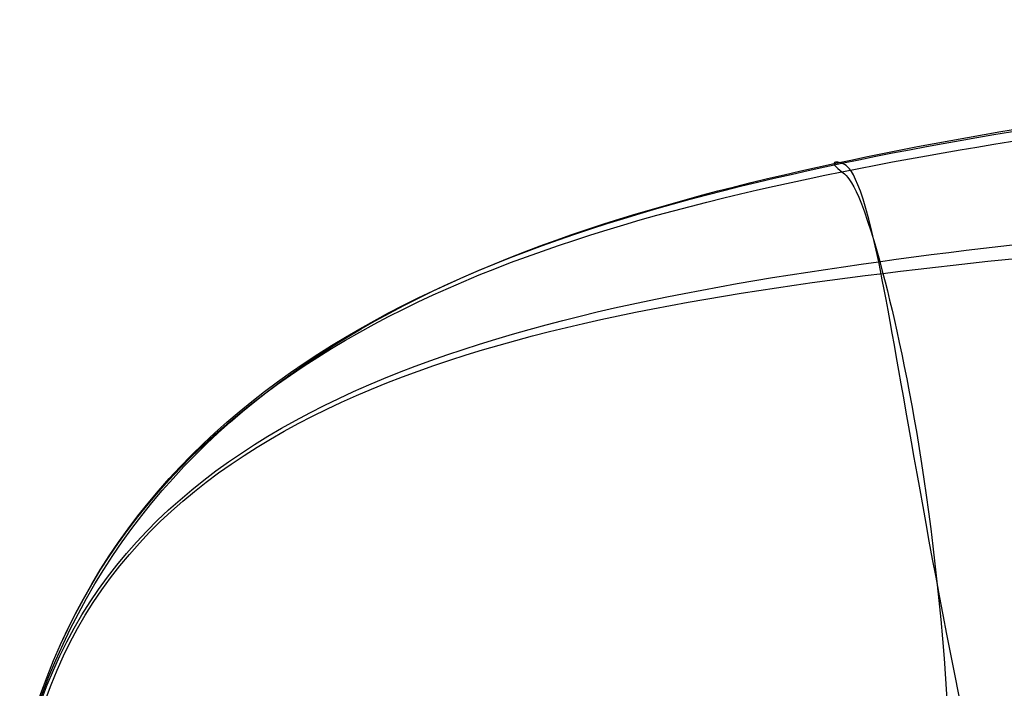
# Model space of a CAD drawing. Header units: millimetres. Extents: x -450 to 450, y -399 to 399.
# Tile 53 of 83: x -352 to -219, y 309 to 399. Entities that reach past the tile are written whole.
import ezdxf

# ---------------------------------------------------------------- set-up
doc = ezdxf.new("R2010")
doc.units = ezdxf.units.MM
doc.header["$MEASUREMENT"] = 0
doc.layers.add('Nakki', color=4, linetype='Continuous', true_color=0x00ffff)

msp = doc.modelspace()

# ---------------------------------------------------------------- linework, layer by layer
at = {"layer": 'Nakki'}
for points in [[(-352.5, 298.87, 570.79), (-338.17, 351.72, 570.86), (-242.68, 387.48, 570.39), (-97.51, 395.93, 570.44), (0, 400.1, 570.51), (97.47, 397.97, 570.8), (242.61, 390.12, 570.86), (338.05, 351.72, 570.86), (352.5, 298.87, 570.79)], [(-352.5, 298.87, 476.95), (-339.51, 351.6, 480.14), (-240.71, 387.85, 476.56), (-96.17, 395.08, 474.6), (0, 396.95, 474.06), (96.13, 394.53, 474.6), (240.7, 388.38, 476.56), (339.45, 351.58, 480.14), (352.5, 298.87, 476.95)], [(-352.5, 298.87, 662.99), (-339.51, 351.6, 661.57), (-240.71, 386.44, 663.28), (-96.17, 393.1, 665.43), (0, 395.64, 666.34), (96.13, 393.49, 666.87), (240.62, 388.95, 665.15), (339.39, 351.6, 661.57), (352.5, 298.87, 662.99)], [(-223.77, 299.67, 319.84), (-230.26, 330.73, 327.16), (-237.33, 378.17, 375), (-242.02, 380.45, 479.23), (-242.53, 379.99, 570.86), (-242.02, 379.3, 660.42), (-237.33, 375.87, 766.71), (-227.98, 330.54, 814.45), (-226.66, 298.87, 819.76)], [(-351.98, 298.87, 386.23), (-341.65, 347.05, 386.2), (-232.7, 372.24, 378.83), (-91.16, 376.71, 377.26), (0, 377.58, 376.4), (91.12, 375.44, 377.26), (231.69, 371.83, 378.83), (342.53, 346.99, 384.68), (351.98, 298.87, 386.23)], [(-351.35, 298.87, 748.06), (-341.57, 347.05, 755.88), (-231.75, 370.59, 762.41), (-91.16, 373.05, 763.32), (0, 374.29, 764.78), (91.12, 372.28, 763.68), (231.67, 371.08, 762.88), (341.48, 347.05, 755.88), (351.35, 298.87, 748.06)]]:
    msp.add_open_spline(points, degree=3, dxfattribs=at)

doc.saveas('drawing.dxf')
